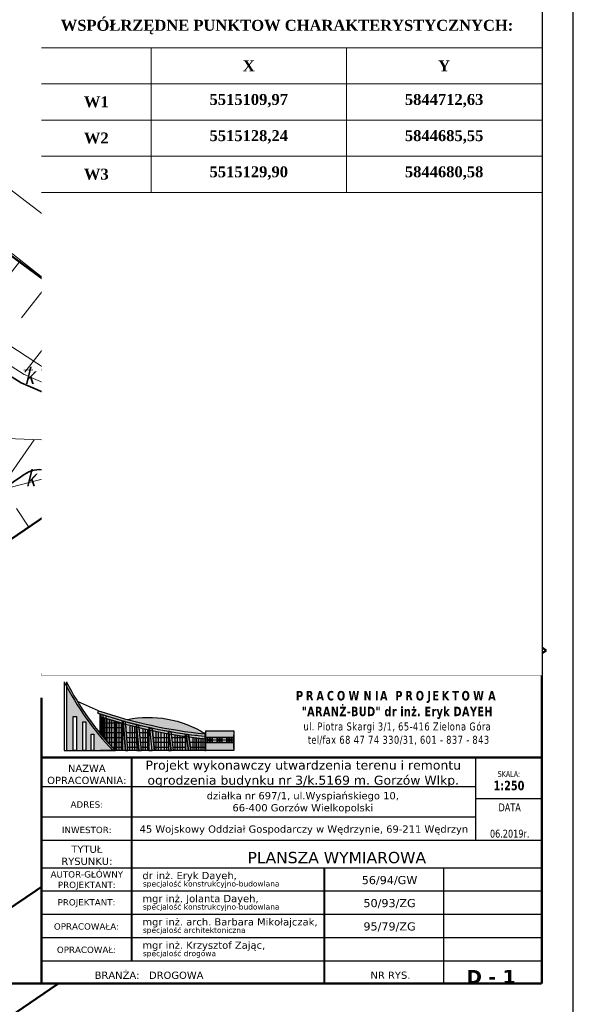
# Model space of a CAD drawing. Header units: metres. Extents: x 5515053 to 5515176, y 5844635 to 5844761.
# Tile 7 of 8: x 5515146 to 5515176, y 5844664 to 5844718. Entities that reach past the tile are written whole.
import ezdxf
from ezdxf.enums import TextEntityAlignment as Align

# ---------------------------------------------------------------- set-up
doc = ezdxf.new("R2010")
doc.units = ezdxf.units.M
doc.header["$LTSCALE"] = 1000
doc.header["$MEASUREMENT"] = 0
doc.set_wipeout_variables(frame=1)
for name, pattern in [('0.5_0.5', [1, 0.5, -0.5]), ('1', [0]), ('BUD', [0]), ('CIĄGłA', [0, 0]), ('GDE', [0]), ('KOC', [2, 1.5, -0.5]), ('KOJ', [0]), ('SCH', [0]), ('UPE', [0]), ('UPK', [0]), ('UPT', [0]), ('WSN', [0])]:
    doc.linetypes.add(name, pattern=pattern)
doc.layers.get('0').update_dxf_attribs({"color": 250, "linetype": 'CONTINUOUS', "lineweight": 30})
for name, color, linetype in [('!KZ_GRANICE', 40, '0.5_0.5'), ('!KZ_MAPA', 253, '0.5_0.5'), ('00-słupy', 251, 'CONTINUOUS'), ('tabelka', 7, 'CONTINUOUS')]:
    doc.layers.add(name, color=color, linetype=linetype)
doc.layers.add('00-elewacja', color=7, linetype='CONTINUOUS', true_color=0xffffff)
for name, color, linetype, lineweight in [('ARMATURA', 251, 'CONTINUOUS', 20), ('d_WYMIAR', 7, 'CIĄGłA', 9), ('EBT_R_L_1', 7, '1', 18), ('EBU_L_1', 7, '1', 50), ('EDZ_L_1', 30, 'GDE', 50), ('SDR_R_L_1', 7, '1', 35), ('SDR_R_L_2', 7, '1', 18), ('SZO_R_L_1', 7, '1', 18), ('UEEN_R_L_1', 1, '1', 18), ('UKKA_R_T_3', 14, 'CONTINUOUS', 18), ('UKKD_R_L_1', 14, '1', 18), ('UKKD_R_T_4', 14, 'CONTINUOUS', 18), ('UTTM_R_L_1', 30, '1', 18), ('WUK_R_L_1', 15, '1', 18), ('WUK_R_T_3', 247, 'CONTINUOUS', 18), ('WYMIAR ZEW', 126, 'CONTINUOUS', 20)]:
    doc.layers.add(name, color=color, linetype=linetype, lineweight=lineweight)
doc.layers.get('WYMIAR ZEW').off()
doc.styles.add('MOJE', font='times.ttf')
doc.styles.get("Standard").update_dxf_attribs({"font": 'ARIALN.TTF', "width": 0.75})
doc.styles.add('TAB. podst. 18', font='verdana.ttf', dxfattribs={"height": 18})
doc.styles.add('TAB. podst. cz. 16', font='verdana.ttf', dxfattribs={"height": 16})
doc.styles.add('TAB. podstawowy cz.14', font='verdana.ttf', dxfattribs={"height": 14})

# ---------------------------------------------------------------- blocks, each defined once
blk = doc.blocks.new('MAPA')
at = {"color": 251, "lineweight": 13}
for p, q in [((83.556, -61.41), (83.545, -60.91)), ((82.324, -62.189), (82.824, -62.177)), ((84.324, -62.143), (84.823, -62.131)), ((83.591, -62.91), (83.603, -63.41))]:
    blk.add_line(p, q, dxfattribs=at)
blk.add_circle((83.574, -62.16), 0.25, dxfattribs=at)
at = {"color": 253, "lineweight": 13}
blk.add_circle((89.414, -62.095), 0.045, dxfattribs=at)
at = {"color": 251}
for centre, radius in [((87.608, -66.218), 0.3), ((85.32, -68.921), 0.045)]:
    blk.add_circle(centre, radius, dxfattribs=at)
at = {"color": 251, "lineweight": 13}
for centre, start, end in [((89.405, -61.72), 31.4684, 151.1776), ((89.055, -61.988), 103.4727, 223.1777), ((89.768, -61.971), 319.4682, 79.1732), ((89.2, -62.404), 175.4764, 295.1719), ((89.641, -62.393), 247.474, 7.1695)]:
    blk.add_arc(centre, 0.375, start, end, dxfattribs=at)
at = {"layer": 'EBT_R_L_1', "color": 251, "linetype": 'SCH', "lineweight": 18}
for p, q in [((88.371, -68.901), (86.115, -70.423)), ((88.288, -68.773), (91.447, -73.461)), ((88.65, -69.315), (86.395, -70.837)), ((81.911, -69.85), (82.605, -70.865)), ((88.93, -69.728), (86.674, -71.251)), ((89.209, -70.142), (86.954, -71.664)), ((86.032, -70.295), (89.191, -74.984)), ((89.489, -70.556), (87.234, -72.078))]:
    blk.add_line(p, q, dxfattribs=at)
at = {"layer": 'EBU_L_1', "color": 251, "linetype": 'BUD', "lineweight": 50}
for p, q in [((52.893, -91.055), (85.214, -69.084)), ((85.214, -69.084), (94.669, -83.059))]:
    blk.add_line(p, q, dxfattribs=at)
at = {"layer": 'EBU_L_1', "color": 251, "linetype": '1'}
blk.add_line((62.296, -104.932), (94.669, -83.059), dxfattribs=at)
at = {"layer": 'EDZ_L_1', "color": 251, "linetype": 'GDE'}
for p, q in [((78.87, -24.65), (106.17, -46.88)), ((106.17, -46.88), (95.14, -59.01)), ((79.28, -54.15), (93.89, -64.923)), ((95.14, -59.01), (93.89, -64.923)), ((93.89, -64.923), (111.2, -77.69)), ((111.2, -77.69), (61.96, -111.29))]:
    blk.add_line(p, q, dxfattribs=at)
at = {"layer": 'SDR_R_L_1', "color": 251, "linetype": 'KOJ', "lineweight": 35}
for p, q in [((73.988, -57.69), (82.171, -62.903)), ((82.171, -62.903), (90.869, -66.633)), ((82.21, -68.063), (73.661, -73.842)), ((84.413, -68.202), (85.214, -69.084)), ((98.984, -77.578), (88.474, -68.619))]:
    blk.add_line(p, q, dxfattribs=at)
at = {"layer": 'SDR_R_L_1', "color": 251, "linetype": 'KOC', "lineweight": 18}
blk.add_line((88.288, -68.773), (86.032, -70.295), dxfattribs=at)
at = {"layer": 'SDR_R_L_1', "color": 251, "linetype": 'KOJ', "lineweight": 35}
blk.add_arc((83.238, -69.302), 1.61, 43.0907, 129.6832, dxfattribs=at)
at = {"layer": 'SDR_R_L_2', "color": 251, "linetype": '1'}
for p, q in [((78.238, -59.806), (82.34, -62.442)), ((82.304, -62.422), (86.698, -64.311)), ((82.106, -62.882), (86.501, -64.771)), ((83.864, -63.637), (84.501, -63.367)), ((84.479, -63.902), (85.116, -63.631)), ((86.501, -64.771), (90.895, -66.66)), ((86.698, -64.311), (91.093, -66.2)), ((88.259, -65.526), (88.896, -65.256)), ((88.874, -65.791), (89.511, -65.52)), ((88.081, -68.914), (90.507, -72.456)), ((88.494, -68.632), (90.92, -72.173)), ((89.052, -70.331), (89.707, -70.402)), ((89.391, -70.827), (90.046, -70.898)), ((90.92, -72.173), (93.345, -75.715)), ((90.507, -72.456), (92.933, -75.997)), ((91.477, -73.872), (92.132, -73.944)), ((91.817, -74.368), (92.472, -74.44)), ((92.933, -75.997), (95.358, -79.539)), ((93.345, -75.715), (95.771, -79.256)), ((93.903, -77.414), (94.558, -77.485)), ((94.243, -77.91), (94.898, -77.981))]:
    blk.add_line(p, q, dxfattribs=at)
at = {"layer": 'SZO_R_L_1', "color": 251, "linetype": '1'}
for p, q in [((86.948, -59.905), (81.112, -55.304)), ((92.784, -64.505), (86.948, -59.905)), ((98.621, -69.106), (92.784, -64.505)), ((104.457, -73.706), (98.621, -69.106)), ((110.293, -78.307), (104.457, -73.706))]:
    blk.add_line(p, q, dxfattribs=at)
for centre in [(86.948, -59.905), (92.784, -64.505), (98.621, -69.106), (104.457, -73.706)]:
    blk.add_circle(centre, 0.17, dxfattribs=at)
at = {"layer": 'UEEN_R_L_1', "color": 251, "linetype": 'UPE', "lineweight": 18}
for p, q in [((83.574, -62.16), (79.562, -59.542)), ((91.817, -66.101), (83.574, -62.16)), ((86.009, -67.145), (84.778, -67.524)), ((87.017, -67.032), (86.009, -67.145)), ((88.371, -67.611), (87.017, -67.032)), ((81.623, -68.657), (84.189, -68.007)), ((84.778, -67.524), (84.189, -68.007)), ((99.241, -82.673), (88.371, -67.611))]:
    blk.add_line(p, q, dxfattribs=at)
at = {"layer": 'UKKD_R_L_1', "color": 251, "linetype": 'UPK', "lineweight": 18}
for p, q in [((63.231, -65.271), (87.608, -66.218)), ((81.47, -68.1), (82.893, -66.037)), ((87.608, -66.218), (84.338, -69.684)), ((102.603, -78.795), (87.608, -66.218))]:
    blk.add_line(p, q, dxfattribs=at)
at = {"layer": 'UTTM_R_L_1', "color": 251, "linetype": 'UPT', "lineweight": 18}
blk.add_line((97.427, -64.331), (75.994, -47.952), dxfattribs=at)
at = {"layer": 'WUK_R_L_1', "color": 251, "linetype": 'WSN', "lineweight": 18}
for p, q in [((82.154, -56.111), (78.918, -60.227)), ((83.723, -57.346), (82.197, -59.301)), ((85.292, -58.59), (82.377, -62.298)), ((87.921, -60.679), (86.716, -62.218)), ((89.49, -61.914), (87.41, -64.552)), ((91.069, -63.157), (90.135, -64.329))]:
    blk.add_line(p, q, dxfattribs=at)
at = {"layer": 'UKKA_R_T_3', "color": 251, "oblique": 15}
for p in [(82.366, -62.963), (82.433, -68.618)]:
    blk.add_text('k', height=0.9, rotation=1.323, dxfattribs=at).set_placement(p)
blk.add_text('k', height=0.9, rotation=1.323, dxfattribs=at).set_placement((86.76, -65.437), align=Align.MIDDLE)
at = {"layer": 'UKKD_R_T_4', "color": 251, "oblique": 15}
blk.add_text('%%U60.53', height=0.9, rotation=1.323, dxfattribs=at).set_placement((87.753, -63.384))
blk.add_text('59.04', height=0.9, rotation=1.323, dxfattribs=at).set_placement((87.687, -63.986), align=Align.TOP_LEFT)
at = {"layer": 'WUK_R_T_3', "color": 251, "oblique": 15}
blk.add_text('60.49', height=0.9, rotation=1.323, dxfattribs=at).set_placement((85.57, -68.916))
blk = doc.blocks.new('GRANICE')
at = {"layer": 'EDZ_L_1', "linetype": 'GDE'}
for p, q in [((78.87, -24.65), (106.17, -46.88)), ((106.17, -46.88), (95.14, -59.01)), ((79.28, -54.15), (93.89, -64.923)), ((95.14, -59.01), (93.89, -64.923)), ((93.89, -64.923), (111.2, -77.69)), ((111.2, -77.69), (61.96, -111.29))]:
    blk.add_line(p, q, dxfattribs=at)
blk = doc.blocks.new('zw$7899')
at = {"layer": '00-elewacja', "ltscale": 3}
for color, points in [(7, [(55.1, -15.8), (55.1, -25.7, 0.071069), (158.2, -167.9), (160.3, -167.9), (160.3, -164.9, -0.073874)]), (250, [(126.3, -80), (124.6, -85.1, 0.029257), (244.5, -118.1, 0.026979), (358, -136), (358, -130.6, -0.056206)])]:
    blk.add_hatch(color=color, dxfattribs=at).paths.add_polyline_path(points)
at = {"layer": '00-słupy', "ltscale": 3}
for color, points in [(252, [(55.1, -25.7), (55.1, -167.9), (70.2, -167.9), (70.2, -92.5), (77.4, -92.5), (77.4, -167.9), (91.2, -167.9), (91.2, -104.4), (97.7, -104.4), (97.7, -167.9), (110, -167.9), (110, -131.4), (115.7, -131.4), (115.7, -167.9), (154.9, -167.9), (154.9, -164.5, -0.069195)]), (250, [(189.9, -99.4, 0.041218), (361.2, -130.9), (361.2, -130.2, 0.193561)]), (251, [(320, -132.1), (325.2, -132.1), (330.4, -167.9), (325.2, -167.9)])]:
    blk.add_hatch(color=color, dxfattribs=at).paths.add_polyline_path(points)
h = blk.add_hatch(color=252, dxfattribs=at)
h.paths.add_polyline_path([(132.1, -87.7, -0.000597), (129.7, -86.9), (129.7, -92.5), (132.1, -93.3)])
h.paths.add_polyline_path([(136.5, -89.1, -0.001084), (132.1, -87.7), (132.1, -93.3), (136.5, -94.8)])
h.paths.add_polyline_path([(142.9, -91.2, -0.001556), (136.5, -89.1), (136.5, -94.8), (142.9, -96.8)])
h.paths.add_polyline_path([(142.9, -91.2), (142.9, -96.8), (147.1, -98.2), (178.9, -107.6), (178.9, -102, -0.008774)])
h.paths.add_polyline_path([(189.5, -104.9, -0.000926), (185.7, -103.9), (186.2, -109.6), (209, -115.5, 0.000046), (209.2, -115.6), (209, -109.9, -0.004729)])
h.paths.add_polyline_path([(237.6, -116.7, -0.005337), (215.5, -111.5), (216.1, -117.2), (237.6, -122.2)])
h.paths.add_polyline_path([(244.5, -118.1), (245.1, -123.8), (280.6, -130.7, 0.00011), (281, -130.7), (281.1, -128.8), (280.6, -125.2, -0.008588)])
h.paths.add_polyline_path([(318.4, -131.2, -0.007577), (286.4, -126.2), (287.1, -131.8), (318.4, -136.6, 0.00002), (318.4, -136.6)])
h.paths.add_polyline_path([(361.2, -136.4, -0.008457), (325.2, -132.2), (326, -137.7), (361.2, -141.7)])
h = blk.add_hatch(color=250, dxfattribs=at)
h.paths.add_polyline_path([(185.7, -167.9), (178.9, -167.9), (178.9, -102), (180.5, -103.9)])
h.paths.add_polyline_path([(239.2, -118.1), (237.6, -116.7), (237.6, -167.9), (244.5, -167.9)])
h.paths.add_polyline_path([(281.1, -126.2), (280.6, -167.9), (286.4, -167.9)])
h.paths.add_polyline_path([(318.4, -167.9), (318.4, -131.2), (320, -132.1), (325.2, -167.9)])
edge = h.paths.add_edge_path()
edge.add_line((211.8, -128.1), (210.3, -111.5))
edge.add_line((210.3, -111.5), (209, -109.9))
edge.add_line((209, -109.9), (211, -167.9))
edge.add_line((211, -167.9), (215.5, -167.9))
edge.add_line((215.5, -167.9), (212.8, -138.9))
h = blk.add_hatch(color=251, dxfattribs=at)
h.paths.add_polyline_path([(190.9, -167.9), (185.7, -103.9), (180.5, -103.9), (185.7, -167.9)])
h.paths.add_polyline_path([(220.8, -167.9), (215.5, -111.5), (210.3, -111.5), (215.5, -167.9)])
h.paths.add_polyline_path([(244.5, -167.9), (239.2, -118.1), (244.5, -118.6), (249.7, -167.9)])
h.paths.add_polyline_path([(291.5, -167.2), (286.4, -126.2), (280.6, -125.2), (286.4, -167.9)])
h = blk.add_hatch(color=250, dxfattribs=at)
h.paths.add_polyline_path([(212.8, -138.9), (210.7, -115.9, -0.000359), (209.2, -115.6), (211, -167.9), (215.5, -167.9)])
h.paths.add_polyline_path([(210.3, -111.5), (209, -109.9), (209.2, -115.6, 0.000359), (210.7, -115.9)])
h = blk.add_hatch(color=252, dxfattribs=at)
h.paths.add_polyline_path([(363.4, -167.9), (363.4, -149.9), (425.6, -149.9), (425.6, -167.9)])
h.paths.add_polyline_path([(425.6, -124.7), (363.4, -124.7), (363.4, -139.1), (425.6, -139.1)])
at = {"layer": 'ARMATURA'}
blk.add_hatch(color=253, dxfattribs=at).paths.add_polyline_path([(129.7, -92.5), (178.9, -107.6), (178.9, -167.9), (160.3, -167.9), (160.3, -164.9), (129.7, -130.2)])
h = blk.add_hatch(color=253, dxfattribs=at)
h.paths.add_polyline_path([(249.7, -167.9), (245.1, -123.8), (280.6, -130.7), (280.6, -167.9)])
h.paths.add_polyline_path([(287.1, -131.8), (318.4, -136.6), (318.4, -167.9), (291.6, -167.9)])
h.paths.add_polyline_path([(326, -137.7), (361.5, -141.8), (361.2, -167.9), (330.4, -167.9), (326, -137.7)])
h.paths.add_polyline_path([(216.1, -117.2), (237.6, -122.2), (237.6, -167.9), (220.8, -167.9)])
h.paths.add_polyline_path([(186.2, -109.6), (209, -115.5), (211, -167.9), (190.9, -167.9), (186.2, -109.6)])
at = {"layer": '00-elewacja', "color": 7, "ltscale": 3}
blk.add_line((366.7, -144.5), (363.4, -144.5), dxfattribs=at)
for points in [[(50, -15.8, 0.075573), (158.2, -167.9, 1.191413)], [(55.1, -15.8, 0.075573), (163.3, -167.9, 1.191413)], [(124.6, -85.1, 0.057105), (361.2, -136.3, 0.057105)], [(126.3, -80, 0.056978), (361.2, -130.9, 0.057292)], [(189.9, -99.4, -0.193561), (361.2, -130.2, -0.193561)]]:
    blk.add_lwpolyline(points, format="xyb", dxfattribs=at)
for points in [[(50, -15.8), (50, -167.9)], [(55.1, -15.8), (55.1, -167.9), (163.3, -167.9)], [(126.3, -80), (79.5, -59.6)], [(124.6, -85.1), (126.3, -80)], [(129.7, -106.5), (176.5, -106.5)], [(132.1, -133.2), (132.1, -87.7)], [(133.3, -93.8), (133.3, -134.7)], [(136.5, -138.4), (136.5, -89.1)], [(138.7, -95.5), (138.7, -141)], [(142.9, -145.8), (142.9, -91.2)], [(144.1, -97.2), (144.1, -147.2)], [(149.5, -98.9), (149.5, -153.3)], [(151.1, -154.9), (151.1, -99.3)], [(154.9, -100.6), (154.9, -159.1)], [(160.3, -102.2), (160.3, -167.9)], [(163.3, -167.9), (163.3, -102.9)], [(165.7, -103.8), (165.7, -167.9)], [(171.1, -105.8), (171.1, -167.9)], [(176.5, -106.9), (176.5, -167.9)], [(192.9, -107.2), (192.9, -107.2)], [(129.7, -117.3), (178.9, -117.3)], [(129.7, -128.1), (178.9, -128.1)], [(187.7, -128.1), (209.6, -128.1)], [(195.1, -112), (194.8, -167.9)], [(200.2, -113.3), (200.2, -167.9)], [(205.6, -114.6), (205.6, -167.9)], [(217.1, -128.1), (237.6, -128.1)], [(223.8, -119.1), (223.8, -167.9)], [(229.2, -120.3), (229.2, -167.9)], [(234.6, -121.5), (234.6, -167.9)], [(252.9, -125.4), (252.9, -167.9)], [(258.3, -126.5), (258.3, -167.9)], [(263.7, -127.5), (263.7, -167.9)], [(271.1, -128.9), (271.1, -167.9)], [(276.5, -129.9), (276.5, -167.9)], [(311, -130.1), (311, -130.2)], [(136.9, -138.9), (178.9, -138.9)], [(146.4, -149.7), (178.9, -149.7)], [(146.4, -149.7), (178.9, -149.7)], [(188.6, -138.9), (205.6, -138.9)], [(189.5, -149.7), (205.6, -149.7)], [(189.5, -149.7), (192.7, -149.7)], [(200.5, -138.9), (210, -138.9)], [(201.3, -149.7), (210.4, -149.7)], [(218.1, -138.9), (237.6, -138.9)], [(219.1, -149.7), (237.6, -149.7)], [(246.7, -139), (263.7, -138.9)], [(248.3, -149.7), (263.7, -149.7)], [(263.7, -138.9), (280.9, -138.9)], [(263.7, -149.7), (280.8, -149.7)], [(288, -138.9), (318.4, -138.9)], [(289.3, -149.7), (318.4, -149.7)], [(294.8, -133), (294.8, -167.9)], [(300.2, -133.9), (300.2, -167.9)], [(305.6, -134.8), (305.6, -167.9)], [(311, -135.5), (311, -167.9)], [(318.4, -136.6), (318.4, -146.8)], [(325.2, -167.9), (320, -132.1)], [(330.4, -167.9), (325.2, -132.1)], [(327.8, -149.7), (361.2, -149.7)], [(334.6, -133.3), (334.6, -133.4)], [(334.6, -138.7), (334.6, -167.9), (334.6, -167.9)], [(338.7, -133.3), (338.7, -133.9)], [(338.7, -139.1), (338.7, -167.9), (338.7, -167.9)], [(342.8, -133.3), (342.8, -134.4)], [(342.8, -139.6), (342.8, -167.9), (342.8, -167.9)], [(347.2, -140.3), (347.2, -167.9)], [(352.6, -140.8), (352.6, -167.9)], [(356.9, -140.3), (356.9, -167.9)], [(377.5, -144.5), (388.3, -144.5)], [(399.1, -144.5), (409.9, -144.5)], [(415.3, -139.1), (415.3, -149)], [(420.7, -144.5), (425.6, -144.5)], [(425.6, -162.5), (425.6, -133.7)], [(154.9, -160.5), (178.9, -160.5)], [(154.9, -164.5), (154.9, -167.9)], [(190.3, -160.5), (211, -160.5)], [(220.1, -160.5), (237.6, -160.5)], [(249, -160.5), (280.6, -160.5)], [(290.7, -160.5), (318.4, -160.5)], [(329.3, -160.5), (361.2, -160.5)]]:
    blk.add_lwpolyline(points, dxfattribs=at)
at = {"layer": '00-elewacja', "ltscale": 3}
for points in [[(129.7, -130.2), (129.7, -86.9, 0.055389), (361.2, -136.4), (361.2, -167.9), (129.7, -167.9)], [(129.7, -92.5, 0.055598), (361.5, -141.8, 0.057292)]]:
    blk.add_lwpolyline(points, format="xyb", dxfattribs=at)
at = {"layer": '00-elewacja', "color": 7, "ltscale": 3}
for points in [[(70.2, -167.9), (70.2, -92.5), (77.4, -92.5), (77.4, -167.9)], [(91.2, -167.9), (91.2, -104.4), (97.7, -104.4), (97.7, -167.9)], [(363.4, -124.7), (361.2, -130.2), (361.2, -167.9), (363.4, -167.9), (363.4, -124.7)], [(363.4, -124.7), (425.6, -124.7), (425.6, -139.1), (363.4, -139.1)], [(110, -167.9), (110, -131.4), (115.7, -131.4), (115.7, -167.9)], [(363.4, -139.1), (425.6, -139.1), (425.6, -149.9), (363.4, -149.9)], [(363.4, -167.9), (363.4, -149.9), (425.6, -149.9), (425.6, -167.9), (363.4, -167.9)], [(366.7, -139.1), (372.1, -139.1), (372.1, -144.5), (366.7, -144.5)], [(366.7, -139.1), (372.1, -139.1), (372.1, -144.5), (366.7, -144.5)], [(366.7, -144.5), (372.1, -144.5), (372.1, -149.9), (366.7, -149.9)], [(366.7, -144.5), (372.1, -144.5), (372.1, -149.9), (366.7, -149.9)], [(367.3, -139.6), (371.6, -139.6), (371.6, -143.9), (367.3, -143.9)], [(367.3, -145), (371.6, -145), (371.6, -149.3), (367.3, -149.3)], [(372.1, -139.1), (377.5, -139.1), (377.5, -144.5), (372.1, -144.5)], [(372.1, -144.5), (377.5, -144.5), (377.5, -149.9), (372.1, -149.9)], [(372.7, -139.6), (377, -139.6), (377, -143.9), (372.7, -143.9)], [(372.7, -145), (377, -145), (377, -149.3), (372.7, -149.3)], [(388.3, -139.1), (393.7, -139.1), (393.7, -144.5), (388.3, -144.5)], [(388.3, -144.5), (393.7, -144.5), (393.7, -149.9), (388.3, -149.9)], [(388.9, -139.6), (393.2, -139.6), (393.2, -143.9), (388.9, -143.9)], [(388.9, -145), (393.2, -145), (393.2, -149.3), (388.9, -149.3)], [(393.7, -139.1), (399.1, -139.1), (399.1, -144.5), (393.7, -144.5)], [(393.7, -144.5), (399.1, -144.5), (399.1, -149.9), (393.7, -149.9)], [(394.3, -139.6), (398.6, -139.6), (398.6, -143.9), (394.3, -143.9)], [(394.3, -145), (398.6, -145), (398.6, -149.3), (394.3, -149.3)], [(409.9, -139.1), (415.3, -139.1), (415.3, -144.5), (409.9, -144.5)], [(409.9, -139.1), (415.3, -139.1), (415.3, -144.5), (409.9, -144.5)], [(409.9, -144.5), (415.3, -144.5), (415.3, -149.9), (409.9, -149.9)], [(409.9, -144.5), (415.3, -144.5), (415.3, -149.9), (409.9, -149.9)], [(410.5, -139.6), (414.8, -139.6), (414.8, -143.9), (410.5, -143.9)], [(410.5, -145), (414.8, -145), (414.8, -149.3), (410.5, -149.3)], [(415.3, -139.1), (420.7, -139.1), (420.7, -144.5), (415.3, -144.5)], [(415.3, -144.5), (420.7, -144.5), (420.7, -149.9), (415.3, -149.9)], [(415.9, -139.6), (420.2, -139.6), (420.2, -143.9), (415.9, -143.9)], [(415.9, -145), (420.2, -145), (420.2, -149.3), (415.9, -149.3)]]:
    blk.add_lwpolyline(points, close=True, dxfattribs=at)
at = {"layer": '00-słupy', "color": 7, "ltscale": 3}
for p, q in [((286.4, -167.9), (281.1, -126.2)), ((291.6, -167.9), (286.4, -126.2))]:
    blk.add_line(p, q, dxfattribs=at)
at = {"layer": '00-słupy', "ltscale": 3}
blk.add_line((50, -167.9), (55.1, -167.9), dxfattribs=at)
for points in [[(129.7, -92.5), (178.9, -107.6), (178.9, -167.9), (160.3, -167.9), (160.3, -164.9), (129.7, -130.2)], [(185.7, -167.9), (178.9, -167.9), (178.9, -102), (180.5, -103.9), (185.7, -167.9)], [(249.7, -167.9), (245.1, -123.8), (280.6, -130.7), (280.6, -167.9), (249.7, -167.9)], [(287.1, -131.8), (318.4, -136.6), (318.4, -167.9), (291.6, -167.9), (287.1, -131.8)]]:
    blk.add_lwpolyline(points, close=True, dxfattribs=at)
at = {"layer": '00-słupy', "color": 7, "ltscale": 3}
for points in [[(185.7, -167.9), (180.5, -103.9)], [(190.9, -167.9), (185.7, -103.9)], [(211.8, -128.1), (210.3, -111.5), (209, -109.9), (211, -167.9), (215.5, -167.9), (212.8, -138.9)], [(215.5, -167.9), (210.3, -111.5)], [(220.8, -167.9), (215.5, -111.5)], [(244.5, -167.9), (239.2, -118.1)], [(249.7, -167.9), (244.5, -118.1)], [(318.4, -167.9), (318.4, -131.2), (320, -132.1), (325.2, -167.9), (318.4, -167.9)]]:
    blk.add_lwpolyline(points, dxfattribs=at)
for points in [[(190.9, -167.9), (185.7, -103.9), (180.5, -103.9), (185.7, -167.9)], [(186.2, -109.6), (209, -115.5), (211, -167.9), (190.9, -167.9), (186.2, -109.6)], [(220.8, -167.9), (215.5, -111.5), (210.3, -111.5), (215.5, -167.9), (220.8, -167.9)], [(216.1, -117.2), (237.6, -122.2), (237.6, -167.9), (220.8, -167.9), (216.1, -117.2)], [(239.2, -118.1), (237.6, -116.7), (237.6, -167.9), (244.5, -167.9), (239.2, -118.1)], [(244.5, -167.9), (239.2, -118.1), (244.5, -118.6), (249.7, -167.9), (244.5, -167.9)], [(291.5, -167.2), (286.4, -126.2), (280.6, -125.2), (286.4, -167.9)], [(281.1, -126.2), (280.6, -167.9), (286.4, -167.9)], [(320, -132.1), (325.2, -132.1), (330.4, -167.9), (325.2, -167.9)], [(326, -137.7), (361.5, -141.8), (361.2, -167.9), (330.4, -167.9), (326, -137.7)]]:
    blk.add_lwpolyline(points, close=True, dxfattribs=at)

msp = doc.modelspace()

# ---------------------------------------------------------------- block references
at = {"layer": '!KZ_GRANICE', "linetype": 'Continuous'}
msp.add_blockref('GRANICE', (5515063.58, 5844761.17), dxfattribs=at)
at = {"layer": '!KZ_MAPA', "linetype": 'Continuous'}
msp.add_blockref('MAPA', (5515063.58, 5844761.17), dxfattribs=at)

# ---------------------------------------------------------------- next in the draw order: wipeouts: each hides what was drawn before it
at = {"lineweight": 50}
msp.add_wipeout([(5515146.88, 5844665.068), (5515146.88, 5844735.787), (5515174.536, 5844735.787), (5515174.536, 5844665.068)], dxfattribs=at).dxf.layer = 'tabelka'

# ---------------------------------------------------------------- next in the draw order: linework, layer by layer
msp.add_lwpolyline([(5515071.277, 5844663.318), (5515176.277, 5844663.318), (5515176.277, 5844737.568), (5515071.277, 5844737.568)], close=True)
at = {"layer": 'tabelka', "lineweight": 50}
for p, q in [((5515174.536, 5844665.068), (5515174.536, 5844735.787)), ((5515146.88, 5844682.146), (5515174.538, 5844682.146)), ((5515146.88, 5844680.857), (5515146.88, 5844665.068)), ((5515146.88, 5844677.564), (5515174.536, 5844677.564)), ((5515174.527, 5844665.068), (5515078.777, 5844665.068))]:
    msp.add_line(p, q, dxfattribs=at)
at = {"layer": 'tabelka', "lineweight": 30}
for p, q in [((5515170.875, 5844677.564), (5515170.875, 5844672.987)), ((5515146.878, 5844675.955), (5515170.875, 5844675.955)), ((5515170.875, 5844675.305), (5515174.538, 5844675.305)), ((5515146.878, 5844674.278), (5515170.875, 5844674.278)), ((5515146.878, 5844672.987), (5515174.536, 5844672.987)), ((5515146.878, 5844671.459), (5515174.536, 5844671.459)), ((5515169.097, 5844671.459), (5515169.097, 5844665.068)), ((5515146.88, 5844670.185), (5515174.536, 5844670.185)), ((5515146.88, 5844668.896), (5515174.536, 5844668.896)), ((5515146.88, 5844668.896), (5515174.536, 5844668.896)), ((5515146.88, 5844667.607), (5515174.536, 5844667.607)), ((5515146.88, 5844666.318), (5515174.536, 5844666.318))]:
    msp.add_line(p, q, dxfattribs=at)
at = {"layer": 'tabelka', "lineweight": 30, "const_width": 0.11}
msp.add_lwpolyline([(5515151.87, 5844677.564), (5515151.87, 5844666.318)], dxfattribs=at)
at = {"layer": 'tabelka', "lineweight": 30}
msp.add_lwpolyline([(5515162.514, 5844671.459, 0.11, 0.11, 0), (5515162.514, 5844665.068, 0, 0, 0)], format="xyseb", dxfattribs=at)

# ---------------------------------------------------------------- next in the draw order: block references
at = {"layer": 'WYMIAR ZEW', "xscale": 0.025, "yscale": 0.025, "zscale": 0.025}
msp.add_blockref('zw$7899', (5515146.88, 5844682.146), dxfattribs=at)

# ---------------------------------------------------------------- next in the draw order: texts
at = {"layer": 'tabelka'}
for s, insert, char_height, width, attachment_point in [('{\\fVerdana|b1|i0|c0|p34;\\T1.40000;PRACOWNIA PROJEKTOWA}\\P{\\fVerdana|b1|i0|c0|p34;\\T1.05000;"ARANŻ-BUD" dr inż. Eryk DAYEH}\\P{\\fVerdana|b0|i0|c0|p34;\\H0.84370x;\\T1.10000;ul. Piotra Skargi 3/1, 65-416 Zielona Góra}\\P{\\fVerdana|b0|i0|c0|p34;\\W0.69330; }{\\fVerdana|b0|i0|c0|p34;\\H0.84370x;\\T1.10000;tel/fax 68 47 74 330/31, 601 - 837 - 843}', (5515166.549, 5844679.747), 0.52272, 16.04794, 5), ('\\pxqc,t8.465;{\\fVerdana|b0|i0|c238|p34;\\W1;Projekt wykonawczy utwardzenia terenu i remontu ogrodzenia budynku nr 3/k.5169 m. Gorzów Wlkp.}', (5515161.35, 5844675.917), 0.5, 19.00461, 8), ('\\pxt1;{\\fVerdana|b0|i0|c0|p34;\\H0.7461x;SKALA:\\P\\fVerdana|b1|i0|c0|p34;\\H1.608x;1:250}', (5515172.719, 5844676.279), 0.4356, 3.34227, 5), ('\\pxsm2;{\\fVerdana|b0|i0|c0|p34;DATA\\P\\ps*1;06.2019r.}', (5515172.76, 5844674.076), 0.4356, 3.43313, 5)]:
    msp.add_mtext(s, dxfattribs=dict(at, insert=insert, char_height=char_height, width=width, attachment_point=attachment_point))
for s, insert, char_height, width, attachment_point, style in [('{\\fVerdana|b0|i0|c0|p34;NAZWA}\\P{\\fVerdana|b0|i0|c0|p34;OPRACOWANIA:}', (5515149.385, 5844676.628), 0.4, 5.65035, 5, 'TAB. podst. cz. 16'), ('{\\A1;\\fVerdana|b0|i0|c0|p34;\\fVerdana|b0|i0|c0|p34;działka nr \\C7;697/1, \\fVerdana|b0|i0|c0|p34;\\C256;ul.Wyspiańskiego 10, \\P66-400 Gorzów Wielkopolski}', (5515161.326, 5844674.472), 0.4, 19.00461, 8, 'MOJE'), ('{\\fVerdana|b0|i0|c0|p34;ADRES:}', (5515149.385, 5844674.96), 0.35, 5.65035, 5, 'TAB. podstawowy cz.14'), ('{\\fVerdana|b0|i0|c0|p34;45 Wojskowy Oddział Gospodarczy w Wędrzynie, 69-211 Wędrzyn}', (5515161.383, 5844673.55), 0.4, 19.00461, 5, 'MOJE'), ('{\\fVerdana|b0|i0|c0|p34;INWESTOR:}', (5515149.385, 5844673.555), 0.35, 5.65035, 5, 'TAB. podstawowy cz.14'), ('{\\fVerdana|b0|i0|c0|p34;TYTUŁ}\\P{\\fVerdana|b0|i0|c0|p34;RYSUNKU:}', (5515149.385, 5844672.157), 0.4, 5.65035, 5, 'TAB. podst. cz. 16'), ('{\\fVerdana|b0|i0|c238|p34;PLANSZA WYMIAROWA\\fVerdana|b0|i0|c0|p34; }', (5515163.204, 5844671.709), 0.625, 22.66748, 8, 'MOJE'), ('{\\fVerdana|b0|i0|c0|p34;AUTOR-GŁÓWNY}\\P{\\fVerdana|b0|i0|c0|p34;PROJEKTANT:}', (5515149.385, 5844670.764), 0.35, 5.65035, 5, 'TAB. podstawowy cz.14'), ('{\\fVerdana|b0|i0|c0|p34;dr inż. Eryk Dayeh,\\fVerdana|b0|i0|c186|p34;\\H0.75x; }', (5515152.459, 5844670.983), 0.4, 10.34543, 4, 'TAB. podst. cz. 16'), ('{\\H0.75x;specjalość \\fVerdana|b0|i0|c0|p34;konstrukcyjno-budowlana}', (5515152.484, 5844670.54), 0.4, 11.0008, 4, 'TAB. podst. cz. 16'), ('{\\fVerdana|b0|i0|c0|p34;56/94/GW}', (5515166.12, 5844670.76), 0.45, 5.20934, 5, 'TAB. podst. 18'), ('{\\fVerdana|b0|i0|c0|p34;mgr inż. Jolanta Dayeh,\\fVerdana|b0|i0|c186|p34;\\H0.75x; }', (5515152.459, 5844669.709), 0.4, 10.34543, 4, 'TAB. podst. cz. 16'), ('PROJEKTANT:', (5515149.368, 5844669.509), 0.35, 5.65035, 5, 'TAB. podstawowy cz.14'), ('{\\H0.75x;specjalość \\fVerdana|b0|i0|c0|p34;konstrukcyjno-budowlana}', (5515152.484, 5844669.266), 0.4, 11.0008, 4, 'TAB. podst. cz. 16'), ('{\\fVerdana|b0|i0|c0|p34;50/93/ZG}', (5515166.12, 5844669.487), 0.45, 5.20934, 5, 'TAB. podst. 18'), ('OPRACOWAŁA:', (5515149.368, 5844668.22), 0.35, 5.65035, 5, 'TAB. podstawowy cz.14'), ('{\\fVerdana|b0|i0|c0|p34;mgr inż. arch. Barbara Mikołajczak,\\fVerdana|b0|i0|c186|p34;\\H0.75x; }', (5515152.459, 5844668.42), 0.4, 10.34543, 4, 'TAB. podst. cz. 16'), ('{\\fVerdana|b0|i0|c0|p34;95/79/ZG}', (5515166.12, 5844668.198), 0.45, 5.20934, 5, 'TAB. podst. 18'), ('{\\H0.75x;specjalość \\fVerdana|b0|i0|c0|p34;architektoniczna}', (5515152.484, 5844667.977), 0.4, 11.0008, 4, 'TAB. podst. cz. 16'), ('{\\fVerdana|b0|i0|c0|p34;mgr inż. Krzysztof Zając,\\fVerdana|b0|i0|c186|p34;\\H0.75x; }', (5515152.459, 5844667.131), 0.4, 10.34543, 4, 'TAB. podst. cz. 16'), ('OPRACOWAŁ:', (5515149.368, 5844666.931), 0.35, 5.65035, 5, 'TAB. podstawowy cz.14'), ('{\\H0.75x;specjalość \\fVerdana|b0|i0|c0|p34;drogowa}', (5515152.484, 5844666.688), 0.4, 11.0008, 4, 'TAB. podst. cz. 16'), ('BRANŻA:   DROGOWA', (5515152.826, 5844665.522), 0.4, 11.89349, 5, 'TAB. podst. cz. 16'), ('\\pxqc;NR RYS.', (5515166.167, 5844665.525), 0.4, 5.05547, 5, 'TAB. podst. cz. 16'), (' {\\fVerdana|b1|i0|c186|p34;       \\H1.25x;D - 1 }', (5515170.594, 5844665.441), 0.6, 8.47553, 5, 'TAB. podst. cz. 16')]:
    msp.add_mtext(s, dxfattribs=dict(at, insert=insert, char_height=char_height, width=width, attachment_point=attachment_point, style=style))

# ---------------------------------------------------------------- next in the draw order: wipeouts: each hides what was drawn before it
at = {"lineweight": 50}
msp.add_wipeout([(5515146.88, 5844682.114), (5515146.88, 5844735.787), (5515174.536, 5844735.787), (5515174.536, 5844682.114)], dxfattribs=at).dxf.layer = 'tabelka'

# ---------------------------------------------------------------- next in the draw order: linework, layer by layer
at = {"layer": 'd_WYMIAR'}
for p, q in [((5515146.88, 5844716.798), (5515174.536, 5844716.798)), ((5515146.88, 5844716.798), (5515174.536, 5844716.798)), ((5515152.938, 5844716.798), (5515152.938, 5844708.798)), ((5515163.737, 5844716.798), (5515163.737, 5844708.798)), ((5515146.88, 5844714.798), (5515174.536, 5844714.798)), ((5515146.88, 5844714.798), (5515174.536, 5844714.798)), ((5515146.88, 5844712.798), (5515174.536, 5844712.798)), ((5515146.88, 5844710.798), (5515174.536, 5844710.798)), ((5515146.88, 5844708.798), (5515174.536, 5844708.798))]:
    msp.add_line(p, q, dxfattribs=at)

# ---------------------------------------------------------------- next in the draw order: texts
at = {"layer": 'tabelka', "char_height": 0.6046, "attachment_point": 8, "style": 'MOJE'}
for s, insert, width in [('\\pxsm1,ql;{\\fTimes New Roman|b1|i0|c238|p0;WSPÓŁRZĘDNE PUNKTOW CHARAKTERYSTYCZNYCH:}', (5515160.931, 5844717.544), 25.97219), ('\\pxsm1,qc;{\\fTimes New Roman|b1|i0|c238|p18;X}', (5515158.337, 5844715.495), 10.79952), ('\\pxsm1,qc;{\\fTimes New Roman|b1|i0|c238|p18;Y}', (5515169.136, 5844715.495), 10.79952), ('\\pxsm1,qc;{\\fTimes New Roman|b1|i0|c238|p18;W1}', (5515149.909, 5844713.495), 6.05787), ('\\pxsm1,qc;{\\fTimes New Roman|b1|i0|c238|p18;5515109,97}', (5515158.337, 5844713.495), 10.79952), ('\\pxsm1,qc;{\\fTimes New Roman|b1|i0|c238|p18;5844712,63}', (5515169.136, 5844713.495), 10.79952), ('\\pxsm1,qc;{\\fTimes New Roman|b1|i0|c238|p18;W2}', (5515149.909, 5844711.495), 6.05787), ('\\pxsm1,qc;{\\fTimes New Roman|b1|i0|c238|p18;5515128,24}', (5515158.337, 5844711.495), 10.79952), ('\\pxsm1,qc;{\\fTimes New Roman|b1|i0|c238|p18;5844685,55}', (5515169.136, 5844711.495), 10.79952), ('\\pxsm1,qc;{\\fTimes New Roman|b1|i0|c238|p18;W3}', (5515149.909, 5844709.495), 6.05787), ('\\pxsm1,qc;{\\fTimes New Roman|b1|i0|c238|p18;5515129,90}', (5515158.337, 5844709.495), 10.79952), ('\\pxsm1,qc;{\\fTimes New Roman|b1|i0|c238|p18;5844680,58}', (5515169.136, 5844709.495), 10.79952)]:
    msp.add_mtext(s, dxfattribs=dict(at, insert=insert, width=width))

doc.saveas('drawing.dxf')
